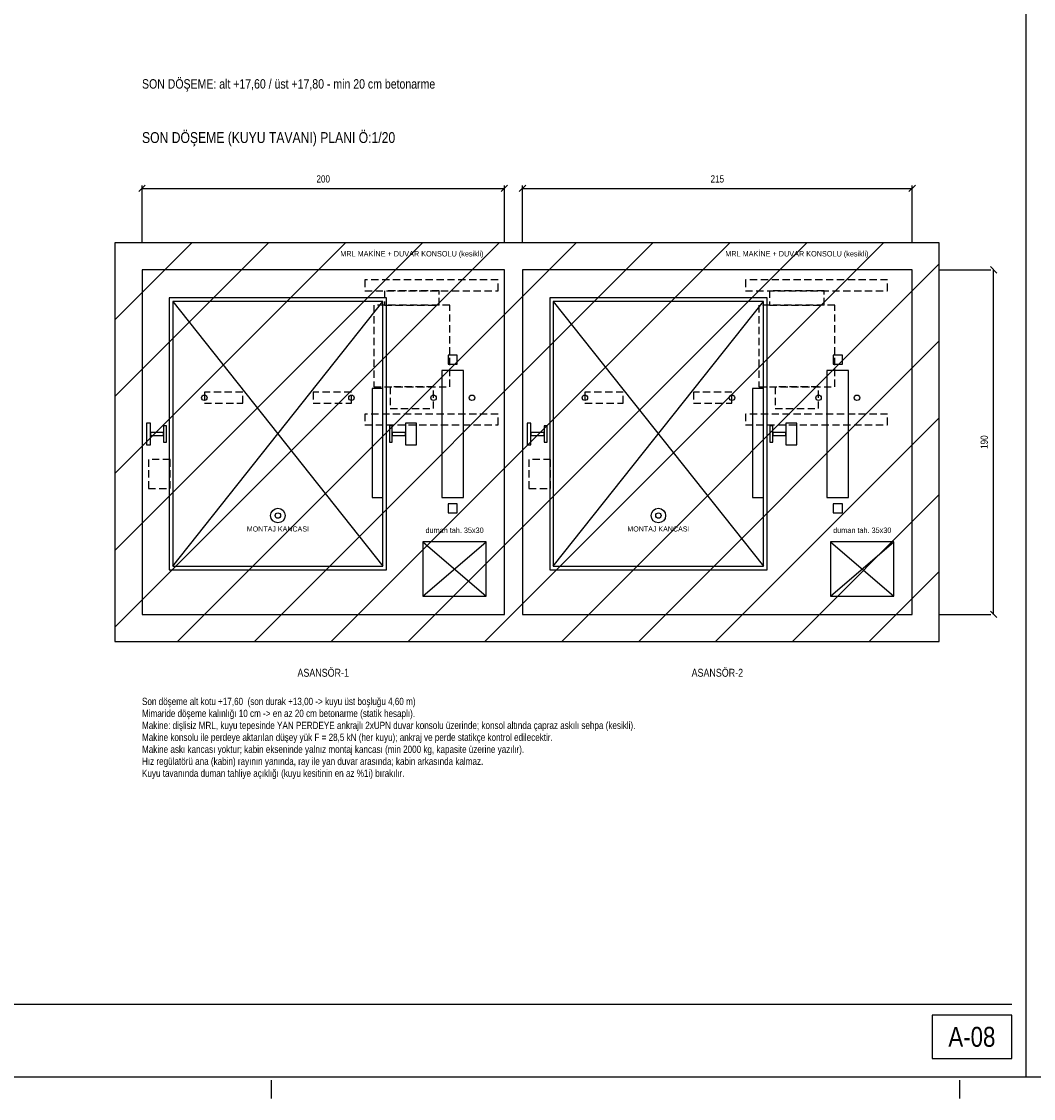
# Model space of a CAD drawing. Header units: centimetres. Extents: x 0 to 12309, y -30 to 2970.
# Tile 13 of 28: x 6405 to 7801, y -30 to 1455. Entities that reach past the tile are written whole.
import ezdxf
from ezdxf.enums import TextEntityAlignment as Align

# ---------------------------------------------------------------- set-up
doc = ezdxf.new("R2010")
doc.units = ezdxf.units.CM
doc.linetypes.add('CENTER', pattern=[40, 25, -5, 5, -5])
doc.linetypes.add('DASHED', pattern=[15, 10, -5])
for name, color, linetype in [('ASN-ANTET', 4, 'CONTINUOUS'), ('ASN-BASLIK', 5, 'CONTINUOUS'), ('ASN-CERCEVE', 7, 'CONTINUOUS'), ('ASN-DUVAR', 7, 'CONTINUOUS'), ('ASN-EKSEN', 8, 'CENTER'), ('ASN-HALAT', 6, 'CONTINUOUS'), ('ASN-KA', 30, 'CONTINUOUS'), ('ASN-KABIN', 5, 'CONTINUOUS'), ('ASN-MOTOR', 6, 'CONTINUOUS'), ('ASN-MOTOR-GIZLI', 6, 'DASHED'), ('ASN-OLCU', 3, 'CONTINUOUS'), ('ASN-RAY', 1, 'CONTINUOUS'), ('ASN-SIVA', 8, 'CONTINUOUS'), ('ASN-TARAMA', 8, 'CONTINUOUS'), ('ASN-UYARI', 1, 'CONTINUOUS'), ('ASN-YAZI', 4, 'CONTINUOUS')]:
    doc.layers.add(name, color=color, linetype=linetype)
doc.styles.get("Standard").update_dxf_attribs({"font": 'arial.ttf', "width": 0.8})

msp = doc.modelspace()

# ---------------------------------------------------------------- linework, layer by layer
at = {"layer": 'ASN-ANTET'}
msp.add_line((5018.9, 100), (7771.4, 100), dxfattribs=at)
msp.add_lwpolyline([(7661.4, 25), (7771.4, 25), (7771.4, 85), (7661.4, 85)], close=True, dxfattribs=at)
at = {"layer": 'ASN-CERCEVE'}
msp.add_line((7791.4, 0), (7791.4, 2970), dxfattribs=at)
for points in [[(0, 0), (12308.9, 0), (12308.9, 2970), (0, 2970)], [(100, 0), (12283.9, 0), (12283.9, 2970), (100, 2970)]]:
    msp.add_lwpolyline(points, close=True, dxfattribs=at)
at = {"layer": 'ASN-DUVAR'}
msp.add_lwpolyline([(6533.9, 600), (7671.4, 600), (7671.4, 1150), (6533.9, 1150)], close=True, dxfattribs=at)
at = {"layer": 'ASN-EKSEN'}
for p, q in [((6750, -30), (6750, -5)), ((7700, -30), (7700, -5))]:
    msp.add_line(p, q, dxfattribs=at)
at = {"layer": 'ASN-HALAT'}
for centre in [(6657.4, 936.2), (6860.4, 936.2), (6973.7, 936.2), (7026.7, 936.2), (7182.4, 936.2), (7385.4, 936.2), (7504.9, 936.2), (7557.9, 936.2)]:
    msp.add_circle(centre, 3.75, dxfattribs=at)
at = {"layer": 'ASN-KA'}
for points in [[(6985.2, 798.8), (7015.2, 798.8), (7015.2, 973.8), (6985.2, 973.8)], [(7516.4, 798.8), (7546.4, 798.8), (7546.4, 973.8), (7516.4, 973.8)]]:
    msp.add_lwpolyline(points, close=True, dxfattribs=at)
at = {"layer": 'ASN-KABIN'}
for p, q in [((6613.9, 703.8), (6903.9, 1068.8)), ((6613.9, 1068.8), (6903.9, 703.8)), ((7138.9, 703.8), (7428.9, 1068.8)), ((7138.9, 1068.8), (7428.9, 703.8))]:
    msp.add_line(p, q, dxfattribs=at)
for points in [[(6608.9, 698.8), (6908.9, 698.8), (6908.9, 1073.8), (6608.9, 1073.8)], [(7133.9, 698.8), (7433.9, 698.8), (7433.9, 1073.8), (7133.9, 1073.8)], [(6613.9, 703.8), (6903.9, 703.8), (6903.9, 1068.8), (6613.9, 1068.8)], [(7138.9, 703.8), (7428.9, 703.8), (7428.9, 1068.8), (7138.9, 1068.8)], [(6888.9, 798.8), (6903.9, 798.8), (6903.9, 948.8), (6888.9, 948.8)], [(7413.9, 798.8), (7428.9, 798.8), (7428.9, 948.8), (7413.9, 948.8)]]:
    msp.add_lwpolyline(points, close=True, dxfattribs=at)
at = {"layer": 'ASN-MOTOR'}
for p, q in [((6958.9, 662.5), (7046.4, 737.5)), ((6958.9, 737.5), (7046.4, 662.5)), ((7521.4, 662.5), (7608.9, 737.5)), ((7521.4, 737.5), (7608.9, 662.5))]:
    msp.add_line(p, q, dxfattribs=at)
for points in [[(6958.9, 662.5), (7046.4, 662.5), (7046.4, 737.5), (6958.9, 737.5)], [(7521.4, 662.5), (7608.9, 662.5), (7608.9, 737.5), (7521.4, 737.5)]]:
    msp.add_lwpolyline(points, close=True, dxfattribs=at)
for centre, radius in [((6758.9, 773.8), 10), ((6758.9, 773.8), 3.75), ((7283.9, 773.8), 10), ((7283.9, 773.8), 3.75)]:
    msp.add_circle(centre, radius, dxfattribs=at)
at = {"layer": 'ASN-MOTOR-GIZLI'}
for points in [[(6878.9, 1083.8), (7062.7, 1083.8), (7062.7, 1098.8), (6878.9, 1098.8)], [(7403.9, 1083.8), (7600.2, 1083.8), (7600.2, 1098.8), (7403.9, 1098.8)], [(6906.2, 1063.8), (6981.2, 1063.8), (6981.2, 1083.8), (6906.2, 1083.8)], [(7437.4, 1063.8), (7512.4, 1063.8), (7512.4, 1083.8), (7437.4, 1083.8)], [(6891.2, 951.2), (6996.2, 951.2), (6996.2, 1063.8), (6891.2, 1063.8)], [(7422.4, 951.2), (7527.4, 951.2), (7527.4, 1063.8), (7422.4, 1063.8)], [(6913.7, 921.2), (6973.7, 921.2), (6973.7, 951.2), (6913.7, 951.2)], [(7444.9, 921.2), (7504.9, 921.2), (7504.9, 951.2), (7444.9, 951.2)], [(6657.4, 928.8), (6710.4, 928.8), (6710.4, 943.8), (6657.4, 943.8)], [(6807.4, 928.8), (6860.4, 928.8), (6860.4, 943.8), (6807.4, 943.8)], [(7182.4, 928.8), (7235.4, 928.8), (7235.4, 943.8), (7182.4, 943.8)], [(7332.4, 928.8), (7385.4, 928.8), (7385.4, 943.8), (7332.4, 943.8)], [(6878.9, 898.8), (7062.7, 898.8), (7062.7, 913.8), (6878.9, 913.8)], [(7403.9, 898.8), (7600.2, 898.8), (7600.2, 913.8), (7403.9, 913.8)], [(6580.2, 811.2), (6610.2, 811.2), (6610.2, 851.2), (6580.2, 851.2)], [(7105.2, 811.2), (7135.2, 811.2), (7135.2, 851.2), (7105.2, 851.2)]]:
    msp.add_lwpolyline(points, close=True, dxfattribs=at)
at = {"layer": 'ASN-OLCU'}
for p, q in [((6566.9, 1220.5), (6575.9, 1229.5)), ((6571.4, 1150), (6571.4, 1229)), ((6571.4, 1225), (7071.4, 1225)), ((7066.9, 1220.5), (7075.9, 1229.5)), ((7071.4, 1150), (7071.4, 1229)), ((7091.9, 1220.5), (7100.9, 1229.5)), ((7096.4, 1150), (7096.4, 1229)), ((7096.4, 1225), (7633.9, 1225)), ((7629.4, 1220.5), (7638.4, 1229.5)), ((7633.9, 1150), (7633.9, 1229)), ((7750.9, 1108), (7741.9, 1117)), ((7671.4, 1112.5), (7742.4, 1112.5)), ((7746.4, 637.5), (7746.4, 1112.5)), ((7750.9, 633), (7741.9, 642)), ((7671.4, 637.5), (7742.4, 637.5))]:
    msp.add_line(p, q, dxfattribs=at)
at = {"layer": 'ASN-RAY'}
for points in [[(6993.9, 982.5), (7006.4, 982.5), (7006.4, 995), (6993.9, 995)], [(7525.2, 982.5), (7537.7, 982.5), (7537.7, 995), (7525.2, 995)], [(6577.7, 871.2), (6582.9, 871.2), (6582.9, 901.2), (6577.7, 901.2)], [(6601.2, 875.1), (6605.2, 875.1), (6605.2, 897.4), (6601.2, 897.4)], [(6912.7, 875.1), (6916.7, 875.1), (6916.7, 897.4), (6912.7, 897.4)], [(6934.9, 871.2), (6949.9, 871.2), (6949.9, 901.2), (6934.9, 901.2)], [(7102.7, 871.2), (7107.9, 871.2), (7107.9, 901.2), (7102.7, 901.2)], [(7126.2, 875.1), (7130.2, 875.1), (7130.2, 897.4), (7126.2, 897.4)], [(7437.7, 875.1), (7441.7, 875.1), (7441.7, 897.4), (7437.7, 897.4)], [(7459.9, 871.2), (7474.9, 871.2), (7474.9, 901.2), (7459.9, 901.2)], [(6582.9, 884.2), (6601.2, 884.2), (6601.2, 888.2), (6582.9, 888.2)], [(6916.7, 884.2), (6934.9, 884.2), (6934.9, 888.2), (6916.7, 888.2)], [(7107.9, 884.2), (7126.2, 884.2), (7126.2, 888.2), (7107.9, 888.2)], [(7441.7, 884.2), (7459.9, 884.2), (7459.9, 888.2), (7441.7, 888.2)], [(6993.9, 777.5), (7006.4, 777.5), (7006.4, 790), (6993.9, 790)], [(7525.2, 777.5), (7537.7, 777.5), (7537.7, 790), (7525.2, 790)]]:
    msp.add_lwpolyline(points, close=True, dxfattribs=at)
at = {"layer": 'ASN-SIVA'}
for points in [[(6571.4, 637.5), (7071.4, 637.5), (7071.4, 1112.5), (6571.4, 1112.5)], [(7096.4, 637.5), (7633.9, 637.5), (7633.9, 1112.5), (7096.4, 1112.5)]]:
    msp.add_lwpolyline(points, close=True, dxfattribs=at)
at = {"layer": 'ASN-TARAMA'}
for p, q in [((6533.9, 1043.9), (6640, 1150)), ((6533.9, 937.9), (6746, 1150)), ((6533.9, 831.8), (6852.1, 1150)), ((6533.9, 725.7), (6958.2, 1150)), ((6533.9, 619.7), (7064.2, 1150)), ((6620.3, 600), (7170.3, 1150)), ((6726.4, 600), (7276.4, 1150)), ((6832.4, 600), (7382.4, 1150)), ((6938.5, 600), (7488.5, 1150)), ((7044.6, 600), (7594.6, 1150)), ((7150.6, 600), (7671.4, 1120.8)), ((7256.7, 600), (7671.4, 1014.7)), ((7362.7, 600), (7671.4, 908.7)), ((7468.8, 600), (7671.4, 802.6)), ((7574.9, 600), (7671.4, 696.5))]:
    msp.add_line(p, q, dxfattribs=at)

# ---------------------------------------------------------------- texts
at = {"layer": 'ASN-ANTET', "width": 0.8}
msp.add_text('A-08', height=27.5, dxfattribs=at).set_placement((7716.4, 55), align=Align.MIDDLE_CENTER)
at = {"layer": 'ASN-BASLIK', "width": 0.8}
msp.add_text('SON DÖŞEME (KUYU TAVANI) PLANI Ö:1/20', height=15, dxfattribs=at).set_placement((6571.4, 1287.5))
for s, p in [('ASANSÖR-1', (6821.4, 562.5)), ('ASANSÖR-2', (7365.2, 562.5))]:
    msp.add_text(s, height=11, dxfattribs=at).set_placement(p, align=Align.TOP_CENTER)
at = {"layer": 'ASN-MOTOR', "width": 0.8}
for s, p in [('MRL MAKİNE + DUVAR KONSOLU (kesikli)', (6943.7, 1128.8)), ('MRL MAKİNE + DUVAR KONSOLU (kesikli)', (7474.9, 1128.8)), ('duman tah. 35x30', (7002.7, 747.5)), ('duman tah. 35x30', (7565.2, 747.5))]:
    msp.add_text(s, height=7.5, dxfattribs=at).set_placement(p, align=Align.BOTTOM_CENTER)
for p in [(6758.9, 758.8), (7283.9, 758.8)]:
    msp.add_text('MONTAJ KANCASI', height=7, dxfattribs=at).set_placement(p, align=Align.TOP_CENTER)
at = {"layer": 'ASN-OLCU', "width": 0.8}
for s, p in [('200', (6821.4, 1230)), ('215', (7365.2, 1230))]:
    msp.add_text(s, height=10, dxfattribs=at).set_placement(p, align=Align.BOTTOM_CENTER)
msp.add_text('190', height=10, rotation=90, dxfattribs=at).set_placement((7741.4, 875), align=Align.BOTTOM_CENTER)
at = {"layer": 'ASN-UYARI', "width": 0.8}
msp.add_text('SON DÖŞEME: alt +17,60 / üst +17,80 - min 20 cm betonarme', height=13, dxfattribs=at).set_placement((6571.4, 1362.5))
at = {"layer": 'ASN-YAZI', "width": 0.8}
for s, p in [('Son döşeme alt kotu +17,60  (son durak +13,00 -> kuyu üst boşluğu 4,60 m)', (6571.4, 512.5)), ('Mimaride döşeme kalınlığı 10 cm -> en az 20 cm betonarme (statik hesaplı).', (6571.4, 496)), ('Makine: dişlisiz MRL, kuyu tepesinde YAN PERDEYE ankrajlı 2xUPN duvar konsolu üzerinde; konsol altında çapraz askılı sehpa (kesikli).', (6571.4, 479.5)), ('Makine konsolu ile perdeye aktarılan düşey yük F = 28,5 kN (her kuyu); ankraj ve perde statikçe kontrol edilecektir.', (6571.4, 463)), ('Makine askı kancası yoktur; kabin ekseninde yalnız montaj kancası (min 2000 kg, kapasite üzerine yazılır).', (6571.4, 446.5)), ('Hız regülatörü ana (kabin) rayının yanında, ray ile yan duvar arasında; kabin arkasında kalmaz.', (6571.4, 430)), ('Kuyu tavanında duman tahliye açıklığı (kuyu kesitinin en az %1i) bırakılır.', (6571.4, 413.5))]:
    msp.add_text(s, height=10, dxfattribs=at).set_placement(p)

doc.saveas('drawing.dxf')
